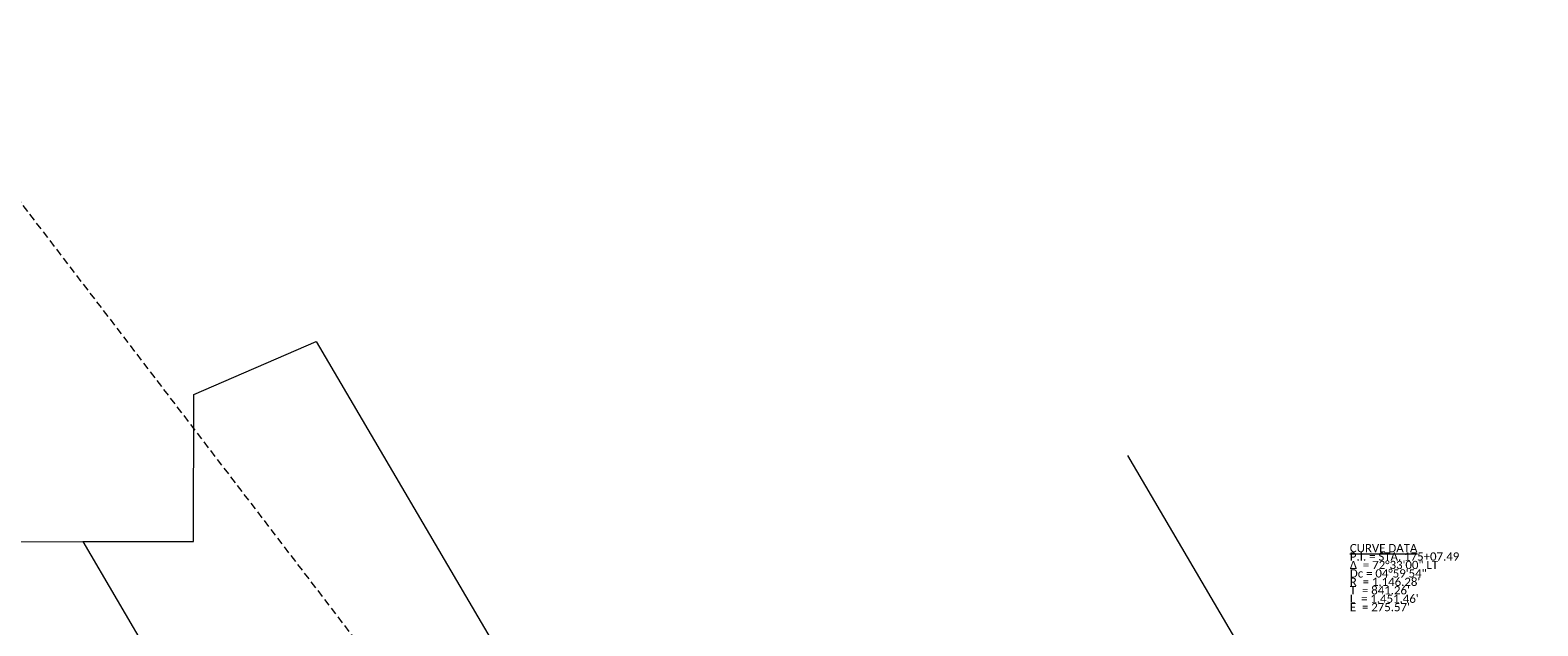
# Model space of a CAD drawing. Header units: inches. Extents: x 2260749 to 2263054, y 729378 to 732258.
# Tile 7 of 13: x 2261781 to 2262294, y 730846 to 731049. Entities that reach past the tile are written whole.
import ezdxf

# ---------------------------------------------------------------- set-up
doc = ezdxf.new("R2010")
doc.units = ezdxf.units.IN
doc.header["$LTSCALE"] = 20
doc.header["$MEASUREMENT"] = 0
for name, pattern in [('cl', [4.99999, 0.09375, -0.09375, 4.624991, -0.09375, 0.09375]), ('HIDDEN2', [0.1875, 0.125, -0.0625]), ('rowex', [0])]:
    doc.linetypes.add(name, pattern=pattern)
for name, color, linetype, lineweight in [('DV_X_Property_Line', 7, 'Continuous', 0), ('RW_X_CL', 6, 'cl', 0), ('RW_X_CL_100_Curve_Data', 6, 'Continuous', 0), ('RW_X_Fee_RW', 6, 'rowex', 30)]:
    doc.layers.add(name, color=color, linetype=linetype, lineweight=lineweight)
doc.layers.add('SC_Scratch1', color=7, linetype='Continuous', lineweight=0, plot=False)
doc.styles.add('~X_Label - LeftTop', font='calibril.ttf', dxfattribs={"height": 0.14})

msp = doc.modelspace()

# ---------------------------------------------------------------- linework, layer by layer
at = {"layer": 'DV_X_Property_Line'}
for p, q in [((2261836.88, 730924.53), (2261878.5, 730942.55)), ((2261878.5, 730942.55), (2262094.02, 730575.25)), ((2261836.81, 730874.48), (2261836.88, 730924.53)), ((2262241.69, 730754.94), (2262154.38, 730903.74)), ((2261687.93, 730874.3), (2261799.13, 730874.44)), ((2261799.13, 730874.44), (2261836.81, 730874.48)), ((2261799.13, 730874.44), (2262011.65, 730512.26))]:
    msp.add_line(p, q, dxfattribs=at)
at = {"layer": 'RW_X_CL'}
msp.add_arc((2261398.36, 731486.3), 1146.28, 307.40298, 19.95298, dxfattribs=at)
at = {"layer": 'RW_X_Fee_RW', "flags": 128}
for points in [[(2260759.65, 729592.7), (2262076.41, 730599.55), (2262076.41, 730599.55, 0.094887), (2262356.05, 730912.79), (2262351.76, 730915.36, 0.021813), (2262397.88, 731000.6), (2262393.38, 731002.78, 0.043647), (2262462.21, 731182.85), (2262452.6, 731185.59, 0.076482), (2262494.23, 731516.42), (2262504.23, 731516.69, 0.043647), (2262482.16, 731708.2), (2262457.67, 731703.19, 0.036589), (2262414.74, 731855.29), (2262403.71, 731885.65), (2262431.91, 731895.89), (2262300.36, 732258.21)], [(2262167.86, 730677.62, 0.067765), (2262356.05, 730912.79), (2262351.76, 730915.36, 0.021813), (2262397.88, 731000.6), (2262393.38, 731002.78, 0.043647), (2262462.21, 731182.85), (2262452.6, 731185.59, 0.076482), (2262494.23, 731516.42), (2262504.23, 731516.69, 0.043647), (2262482.16, 731708.2), (2262457.67, 731703.19, 0.036589), (2262414.74, 731855.29), (2262403.71, 731885.65), (2262431.91, 731895.89), (2262300.36, 732258.21)]]:
    msp.add_lwpolyline(points, format="xyb", dxfattribs=at)
at = {"layer": 'SC_Scratch1', "linetype": 'HIDDEN2'}
msp.add_line((2261398.36, 731486.3), (2262094.63, 730575.72), dxfattribs=at)

# ---------------------------------------------------------------- texts
at = {"layer": 'RW_X_CL_100_Curve_Data', "insert": (2262229.92, 730873.63), "char_height": 2.8, "attachment_point": 1, "line_spacing_factor": 0.615, "style": '~X_Label - LeftTop'}
msp.add_mtext('{\\L\\C256;CURVE DATA\\P\\lP.I. = STA. 175+07.49\\PΔ  = 72°33\'00" LT\\PDc = 04°59\'54"\\PR  = 1,146.28\'\\PT  = 841.26\'\\PL  = 1,451.46\'\\PE  = 275.57\'}', dxfattribs=at)

doc.saveas('drawing.dxf')
